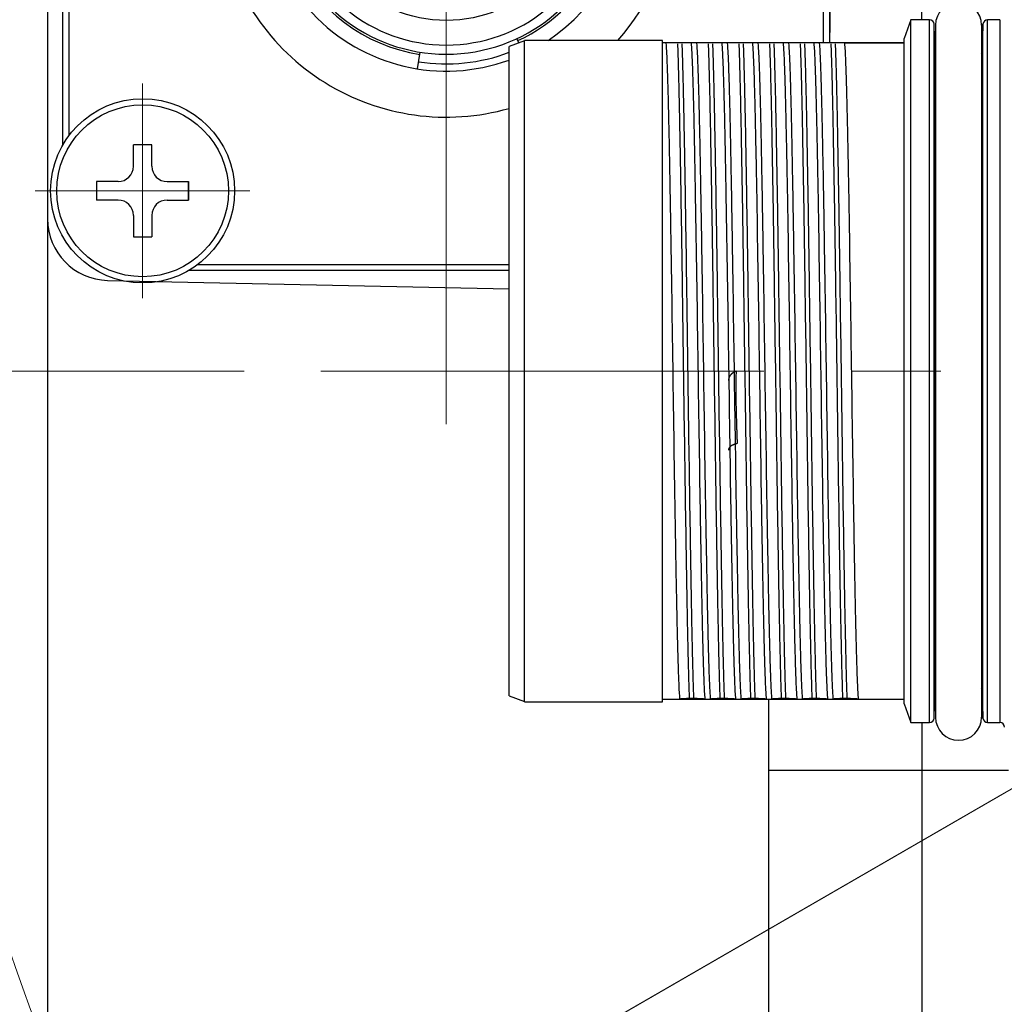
# Model space of a CAD drawing. Header units: millimetres. Extents: x 0 to 1071, y 0 to 742.
# Tile 15 of 126: x 438 to 470, y 204 to 237. Entities that reach past the tile are written whole.
import ezdxf

# ---------------------------------------------------------------- set-up
doc = ezdxf.new("R2010")
doc.units = ezdxf.units.MM
doc.header["$LTSCALE"] = 0.454724
doc.linetypes.add('CENTER', pattern=[50.8, 31.75, -6.35, 6.35, -6.35])
for name, color, linetype in [('NoLayerName_001', 7, 'Continuous'), ('NoLayerName_003', 7, 'Continuous'), ('NoLayerName_007', 7, 'Continuous')]:
    doc.layers.add(name, color=color, linetype=linetype)
doc.styles.get("Standard").update_dxf_attribs({"font": 'txt', "bigfont": 'extfont2'})
doc.dimstyles.get("Standard").update_dxf_attribs({"dimtxt": 2.5, "dimasz": 2.5, "dimexe": 1, "dimexo": 1, "dimtad": 1, "dimdec": 3, "dimzin": 0, "dimdsep": 46, "dimtxsty": 'Standard', "dimcen": 2.5, "dimadec": 3, "dimazin": 0, "dimtfac": 0.75, "dimtdec": 3, "dimtmove": 0, "dimatfit": 3, "dimfxl": 1, "dimarcsym": 0})

# ---------------------------------------------------------------- blocks, each defined once
blk = doc.blocks.new('DIM_0003')
at = {"color": 3, "linetype": 'Continuous', "lineweight": 13}
blk.add_lwpolyline([(35.49, 37.611), (7.945, 21.708), (5.78, 20.458)], dxfattribs=at)
blk.add_arc((59.306, 51.361), 59.306, 300, 210, dxfattribs=at)
blk = doc.blocks.new('_OPEN30')
at = {"color": 0, "linetype": 'ByBlock', "lineweight": -2}
for p, q in [((-1, 0.267949), (0, 0)), ((0, 0), (-1, -0.267949)), ((0, 0), (-1, 0))]:
    blk.add_line(p, q, dxfattribs=at)
blk = doc.blocks.new('*D124')
at = {"layer": 'Defpoints', "color": 0}
for p in [(448.016, 225.099), (448.116, 225.099), (476.781, 215.099), (476.868, 215.149), (423.22, 212.6)]:
    blk.add_point(p, dxfattribs=at)
at = {"layer": 'NoLayerName_001', "color": 0, "linetype": 'Continuous', "lineweight": 13}
for p, q in [((445.516, 225.099), (419.627, 225.099)), ((474.616, 213.849), (429.605, 187.861))]:
    blk.add_line(p, q, dxfattribs=at)
blk.add_arc((494.102, 225.099), 71.975, 182.98553, 207.01447, dxfattribs=at)
at = {"layer": 'NoLayerName_001', "color": 0, "lineweight": 13, "xscale": 3.75, "yscale": 3.75, "zscale": 3.75}
for p, rotation in [((422.127, 225.099), 91.49276286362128), ((431.77, 189.111), 298.5072371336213)]:
    blk.add_blockref('_OPEN30', p, dxfattribs=dict(at, rotation=rotation))
at = {"layer": 'NoLayerName_001', "color": 0, "lineweight": 13, "insert": (431.326, 208.278), "char_height": 8.75, "attachment_point": 5, "rotation": 285}
blk.add_mtext('\\W0.8000;30%%d', dxfattribs=at)

msp = doc.modelspace()

# ---------------------------------------------------------------- linework, layer by layer
at = {"layer": 'NoLayerName_001', "color": 7, "linetype": 'Continuous', "lineweight": 25}
for p, q in [((467.602, 236.5488), (467.602, 269.5988)), ((439.102, 261.6374), (439.102, 188.5575)), ((464.602, 249.2773), (464.602, 236.1367)), ((441.0603, 228.058), (454.152, 227.7852)), ((462.602, 214.3988), (462.602, 181.0988)), ((467.602, 213.6488), (467.602, 180.5988)), ((462.602, 212.0988), (470.4346, 212.0988))]:
    msp.add_line(p, q, dxfattribs=at)
at = {"layer": 'NoLayerName_001', "color": 60, "linetype": 'Continuous', "lineweight": 25}
for p, q in [((439.602, 232.4706), (439.602, 249.2773)), ((464.602, 235.7988), (464.602, 249.2773)), ((439.802, 248.974), (439.802, 232.774)), ((464.402, 235.7988), (464.402, 248.974)), ((467.252, 236.5488), (467.0308, 235.9413)), ((467.8558, 236.5488), (467.252, 236.5488)), ((467.8558, 213.6488), (467.8558, 236.5488)), ((468.0058, 213.7948), (468.0058, 236.4027)), ((468.029, 235.5163), (468.0058, 236.4027)), ((468.052, 236.3738), (468.052, 213.8238)), ((469.552, 236.3738), (469.552, 213.8238)), ((469.5981, 236.4027), (469.5749, 235.5163)), ((469.5981, 213.7948), (469.5981, 236.4027)), ((470.152, 236.5488), (469.7481, 236.5488)), ((469.7481, 213.6488), (469.7481, 236.5488)), ((470.152, 236.5488), (470.152, 213.6488)), ((454.4713, 235.793), (454.4052, 235.9346)), ((467.0308, 214.2564), (467.0308, 235.9412)), ((454.652, 235.8588), (454.152, 235.6768)), ((459.152, 235.8738), (454.652, 235.8738)), ((459.152, 214.3238), (459.152, 235.8738)), ((467.0308, 235.7988), (459.152, 235.7988)), ((467.0308, 235.7826), (465.0958, 235.7826)), ((451.1634, 234.9478), (451.2494, 235.4911)), ((468.0224, 235.3738), (468.0224, 214.8237)), ((468.0273, 235.4949), (468.0246, 235.4949)), ((468.0296, 235.4948), (468.0273, 235.4949)), ((469.5794, 235.4949), (469.5744, 235.4948)), ((469.5816, 214.8237), (469.5816, 235.3738)), ((444.002, 228.574), (454.152, 228.574)), ((454.152, 228.374), (443.6986, 228.374)), ((460.1634, 214.435), (460.0225, 214.435)), ((461.1634, 214.435), (461.0225, 214.435)), ((462.1634, 214.435), (462.0225, 214.435)), ((463.1634, 214.435), (463.0225, 214.435)), ((464.1634, 214.435), (464.0225, 214.435)), ((465.1634, 214.435), (465.0225, 214.435)), ((468.0246, 214.7026), (468.0296, 214.7027)), ((469.5744, 214.7027), (469.5766, 214.7027)), ((469.5766, 214.7027), (469.5794, 214.7026)), ((459.152, 214.4149), (459.7081, 214.4149)), ((467.0308, 214.3988), (459.152, 214.3988)), ((460.5413, 214.4149), (460.7081, 214.4149)), ((461.5413, 214.4149), (461.7081, 214.4149)), ((462.5413, 214.4149), (462.7081, 214.4149)), ((463.5413, 214.4149), (463.7081, 214.4149)), ((464.5413, 214.4149), (464.7081, 214.4149)), ((465.5413, 214.4149), (467.0308, 214.4149))]:
    msp.add_line(p, q, dxfattribs=at)
at = {"layer": 'NoLayerName_001', "color": 4, "linetype": 'CENTER', "lineweight": 13}
for p, q in [((442.202, 234.474), (442.202, 227.474)), ((438.702, 230.974), (445.702, 230.974)), ((444.6182, 225.0988), (421.102, 225.0988)), ((448.016, 225.0988), (528.9717, 225.0988))]:
    msp.add_line(p, q, dxfattribs=at)
at = {"layer": 'NoLayerName_001', "color": 140, "linetype": 'Continuous', "lineweight": 25}
for p, q in [((441.902, 231.774), (441.902, 232.474)), ((442.502, 232.474), (441.902, 232.474)), ((442.502, 231.774), (442.502, 232.474)), ((441.402, 231.274), (440.702, 231.274)), ((440.702, 231.274), (440.702, 230.674)), ((443.002, 231.274), (443.702, 231.274)), ((443.702, 230.674), (443.702, 231.274)), ((443.702, 231.274), (443.702, 230.674)), ((441.402, 230.674), (440.702, 230.674)), ((443.002, 230.674), (443.702, 230.674)), ((441.902, 230.174), (441.902, 229.474)), ((442.502, 230.174), (442.502, 229.474)), ((441.902, 229.474), (442.502, 229.474))]:
    msp.add_line(p, q, dxfattribs=at)
at = {"layer": 'NoLayerName_001', "color": 60, "linetype": 'Continuous', "lineweight": 25}
msp.add_circle((452.102, 240.874), 4.35, dxfattribs=at)
at = {"layer": 'NoLayerName_001', "color": 7, "linetype": 'Continuous', "lineweight": 25}
msp.add_circle((442.202, 230.974), 3, dxfattribs=at)
at = {"layer": 'NoLayerName_001', "color": 140, "linetype": 'Continuous', "lineweight": 25}
msp.add_circle((442.202, 230.974), 2.8, dxfattribs=at)
at = {"layer": 'NoLayerName_001', "color": 60, "linetype": 'Continuous', "lineweight": 25}
for centre, radius, start, end in [((452.102, 240.874), 7.5, 318.1877, 169.44174), ((452.102, 240.874), 6, 90, 289.97845), ((452.102, 240.874), 6, 303.55396, 54.31458), ((452.102, 240.874), 5.15, 192.16954, 347.83046), ((452.102, 240.874), 7.5, 190.55826, 285.86271), ((452.102, 240.874), 5.45, 192.16954, 347.83046), ((452.102, 240.874), 5.5251, 205.18023, 260.99975), ((452.1018, 240.8741), 5.5252, 295.00064, 334.81915), ((468.802, 236.3738), 0.75, 0, 180), ((467.8558, 236.3988), 0.15, 1.49998, 90), ((469.7481, 236.3988), 0.15, 90, 178.5), ((452.102, 240.874), 5.7643, 260.99952, 290.83256), ((468.1795, 235.4988), 0.15, 181.5, 211.30226), ((469.4244, 235.4988), 0.15, 328.69774, 358.5), ((468.1795, 214.6988), 0.15, 148.69774, 178.5), ((469.4244, 214.6988), 0.15, 1.5, 31.30226), ((467.8558, 213.7988), 0.15, 270, 358.50002), ((468.802, 213.8238), 0.75, 180, 0), ((469.7481, 213.7988), 0.15, 181.5, 270), ((470.152, 213.4988), 0.15, 0, 90)]:
    msp.add_arc(centre, radius, start, end, dxfattribs=at)
at = {"layer": 'NoLayerName_001', "color": 140, "linetype": 'Continuous', "lineweight": 25}
for centre, start, end in [((441.402, 231.774), 270, 0), ((443.002, 231.774), 180, 270), ((441.402, 230.174), 0, 90), ((443.002, 230.174), 90, 180)]:
    msp.add_arc(centre, 0.5, start, end, dxfattribs=at)
at = {"layer": 'NoLayerName_001', "color": 7, "linetype": 'Continuous', "lineweight": 25}
msp.add_arc((441.102, 230.0575), 2, 180, 268.80651, dxfattribs=at)
at = {"layer": 'NoLayerName_001', "color": 60, "linetype": 'Continuous', "lineweight": 25}
for points, knots in [([(459.2627, 235.7826), (459.2679, 235.7037), (459.2797, 235.5458), (459.2901, 235.3085), (459.2999, 235.0712), (459.3082, 234.8339), (459.3181, 234.5174), (459.3291, 234.1217), (459.341, 233.6469), (459.3537, 233.0929), (459.3701, 232.3015), (459.3937, 231.0351), (459.4673, 226.6027), (459.5226, 222.17), (459.5961, 218.1335), (459.6137, 217.2629), (459.6278, 216.6298), (459.6397, 216.155), (459.6482, 215.8384), (459.6551, 215.601), (459.6627, 215.3637), (459.671, 215.1263), (459.6808, 214.8891), (459.6908, 214.6518), (459.7028, 214.4939), (459.7081, 214.4149)], [0, 0, 0, 0, 0.2374819, 0.4749639, 0.7124439, 0.9499281, 1.1874158, 1.6623869, 2.137351, 2.6123145, 3.3247629, 4.5121777, 6.4120386, 16.6237909, 17.8112039, 18.5236526, 19.2360993, 19.7110646, 19.94855, 20.1860359, 20.4235178, 20.6609933, 20.8984731, 21.1359794, 21.3734584, 21.3734584, 21.3734584, 21.3734584]), ([(459.6406, 235.7626), (459.6444, 235.6533), (459.6525, 235.4346), (459.6622, 235.1066), (459.6741, 234.6692), (459.6872, 234.1224), (459.7035, 233.3568), (459.7243, 232.2631), (459.7557, 230.4037), (459.8204, 226.0285), (459.875, 221.7626), (459.9349, 218.1532), (459.9531, 217.1689), (459.9687, 216.4033), (459.9811, 215.8565), (459.9918, 215.419), (460.0006, 215.091), (460.0104, 214.7629), (460.0186, 214.5443), (460.0225, 214.435)], [0, 0, 0, 0, 0.3281735, 0.6563496, 0.9845251, 1.6408724, 2.2972198, 3.2817416, 4.92261, 7.8761744, 16.4086917, 17.7213884, 18.7059077, 19.3622533, 20.0186037, 20.3467828, 20.6749616, 21.0031368, 21.3313094, 21.3313094, 21.3313094, 21.3313094]), ([(459.7814, 235.7626), (459.7853, 235.6533), (459.7934, 235.4346), (459.8031, 235.1066), (459.815, 234.6692), (459.8281, 234.1224), (459.8444, 233.3568), (459.8652, 232.2631), (459.8966, 230.4037), (459.9613, 226.0285), (460.0159, 221.7626), (460.0758, 218.1532), (460.094, 217.1689), (460.1096, 216.4033), (460.1219, 215.8565), (460.1327, 215.419), (460.1415, 215.091), (460.1513, 214.7629), (460.1595, 214.5443), (460.1634, 214.435)], [0, 0, 0, 0, 0.3281735, 0.6563496, 0.9845251, 1.6408724, 2.2972198, 3.2817416, 4.92261, 7.8761744, 16.4086917, 17.7213884, 18.7059077, 19.3622533, 20.0186037, 20.3467828, 20.6749616, 21.0031368, 21.3313094, 21.3313094, 21.3313094, 21.3313094]), ([(460.5413, 214.4149), (460.536, 214.4939), (460.5242, 214.6518), (460.5138, 214.8891), (460.504, 215.1263), (460.4957, 215.3637), (460.4858, 215.6802), (460.4748, 216.0758), (460.4629, 216.5506), (460.4503, 217.1046), (460.4338, 217.8961), (460.4102, 219.1624), (460.3367, 223.5948), (460.2814, 228.0275), (460.2078, 232.064), (460.1902, 232.9346), (460.1761, 233.5678), (460.1643, 234.0426), (460.1557, 234.3591), (460.1488, 234.5965), (460.1412, 234.8339), (460.133, 235.0712), (460.1231, 235.3085), (460.1131, 235.5458), (460.1011, 235.7037), (460.0958, 235.7826)], [0, 0, 0, 0, 0.2374819, 0.4749639, 0.7124439, 0.9499281, 1.1874158, 1.6623869, 2.137351, 2.6123145, 3.3247629, 4.5121777, 6.4120386, 16.6237909, 17.8112039, 18.5236526, 19.2360993, 19.7110646, 19.94855, 20.1860359, 20.4235178, 20.6609933, 20.8984731, 21.1359794, 21.3734584, 21.3734584, 21.3734584, 21.3734584]), ([(460.2627, 235.7826), (460.2679, 235.7037), (460.2797, 235.5458), (460.2901, 235.3085), (460.2999, 235.0712), (460.3082, 234.8339), (460.3181, 234.5174), (460.3291, 234.1217), (460.341, 233.6469), (460.3537, 233.0929), (460.3701, 232.3015), (460.3937, 231.0351), (460.4673, 226.6027), (460.5226, 222.17), (460.5961, 218.1335), (460.6137, 217.2629), (460.6278, 216.6298), (460.6397, 216.155), (460.6482, 215.8384), (460.6551, 215.601), (460.6627, 215.3637), (460.671, 215.1263), (460.6808, 214.8891), (460.6908, 214.6518), (460.7028, 214.4939), (460.7081, 214.4149)], [0, 0, 0, 0, 0.2374819, 0.4749639, 0.7124439, 0.9499281, 1.1874158, 1.6623869, 2.137351, 2.6123145, 3.3247629, 4.5121777, 6.4120386, 16.6237909, 17.8112039, 18.5236526, 19.2360993, 19.7110646, 19.94855, 20.1860359, 20.4235178, 20.6609933, 20.8984731, 21.1359794, 21.3734584, 21.3734584, 21.3734584, 21.3734584]), ([(460.6406, 235.7626), (460.6444, 235.6533), (460.6525, 235.4346), (460.6622, 235.1066), (460.6741, 234.6692), (460.6872, 234.1224), (460.7035, 233.3568), (460.7243, 232.2631), (460.7557, 230.4037), (460.8204, 226.0285), (460.875, 221.7626), (460.9349, 218.1532), (460.9531, 217.1689), (460.9687, 216.4033), (460.9811, 215.8565), (460.9918, 215.419), (461.0006, 215.091), (461.0104, 214.7629), (461.0186, 214.5443), (461.0225, 214.435)], [0, 0, 0, 0, 0.3281735, 0.6563496, 0.9845251, 1.6408724, 2.2972198, 3.2817416, 4.92261, 7.8761744, 16.4086917, 17.7213884, 18.7059077, 19.3622533, 20.0186037, 20.3467828, 20.6749616, 21.0031368, 21.3313094, 21.3313094, 21.3313094, 21.3313094]), ([(460.7814, 235.7626), (460.7853, 235.6533), (460.7934, 235.4346), (460.8031, 235.1066), (460.815, 234.6692), (460.8281, 234.1224), (460.8444, 233.3568), (460.8652, 232.2631), (460.8966, 230.4037), (460.9613, 226.0285), (461.0159, 221.7626), (461.0758, 218.1532), (461.094, 217.1689), (461.1096, 216.4033), (461.1219, 215.8565), (461.1327, 215.419), (461.1415, 215.091), (461.1513, 214.7629), (461.1595, 214.5443), (461.1634, 214.435)], [0, 0, 0, 0, 0.3281735, 0.6563496, 0.9845251, 1.6408724, 2.2972198, 3.2817416, 4.92261, 7.8761744, 16.4086917, 17.7213884, 18.7059077, 19.3622533, 20.0186037, 20.3467828, 20.6749616, 21.0031368, 21.3313094, 21.3313094, 21.3313094, 21.3313094]), ([(461.5413, 214.4149), (461.536, 214.4939), (461.5242, 214.6518), (461.5138, 214.8891), (461.504, 215.1263), (461.4957, 215.3637), (461.4858, 215.6802), (461.4748, 216.0758), (461.4629, 216.5506), (461.4503, 217.1046), (461.4338, 217.8961), (461.4102, 219.1624), (461.3367, 223.5948), (461.2814, 228.0275), (461.2078, 232.064), (461.1902, 232.9346), (461.1761, 233.5678), (461.1643, 234.0426), (461.1557, 234.3591), (461.1488, 234.5965), (461.1412, 234.8339), (461.133, 235.0712), (461.1231, 235.3085), (461.1131, 235.5458), (461.1011, 235.7037), (461.0958, 235.7826)], [0, 0, 0, 0, 0.2374819, 0.4749639, 0.7124439, 0.9499281, 1.1874158, 1.6623869, 2.137351, 2.6123145, 3.3247629, 4.5121777, 6.4120386, 16.6237909, 17.8112039, 18.5236526, 19.2360993, 19.7110646, 19.94855, 20.1860359, 20.4235178, 20.6609933, 20.8984731, 21.1359794, 21.3734584, 21.3734584, 21.3734584, 21.3734584]), ([(461.2627, 235.7826), (461.2679, 235.7037), (461.2797, 235.5458), (461.2901, 235.3085), (461.2999, 235.0712), (461.3082, 234.8339), (461.3181, 234.5174), (461.3291, 234.1217), (461.341, 233.6469), (461.3537, 233.0929), (461.3701, 232.3015), (461.3937, 231.0351), (461.4673, 226.6027), (461.5226, 222.17), (461.5961, 218.1335), (461.6137, 217.2629), (461.6278, 216.6298), (461.6397, 216.155), (461.6482, 215.8384), (461.6551, 215.601), (461.6627, 215.3637), (461.671, 215.1263), (461.6808, 214.8891), (461.6908, 214.6518), (461.7028, 214.4939), (461.7081, 214.4149)], [0, 0, 0, 0, 0.2374819, 0.4749638, 0.7124439, 0.9499281, 1.1874158, 1.6623869, 2.137351, 2.6123145, 3.3247629, 4.5121777, 6.4120386, 16.6237909, 17.8112039, 18.5236526, 19.2360993, 19.7110646, 19.94855, 20.1860359, 20.4235178, 20.6609933, 20.8984731, 21.1359794, 21.3734584, 21.3734584, 21.3734584, 21.3734584]), ([(461.6406, 235.7626), (461.6444, 235.6533), (461.6525, 235.4346), (461.6622, 235.1066), (461.6741, 234.6692), (461.6872, 234.1224), (461.7035, 233.3568), (461.7243, 232.2631), (461.7557, 230.4037), (461.8204, 226.0285), (461.875, 221.7626), (461.9349, 218.1532), (461.9531, 217.1689), (461.9687, 216.4033), (461.9811, 215.8565), (461.9918, 215.419), (462.0006, 215.091), (462.0104, 214.7629), (462.0186, 214.5443), (462.0225, 214.435)], [0, 0, 0, 0, 0.3281735, 0.6563496, 0.9845251, 1.6408724, 2.2972198, 3.2817416, 4.92261, 7.8761744, 16.4086917, 17.7213884, 18.7059077, 19.3622533, 20.0186037, 20.3467828, 20.6749616, 21.0031368, 21.3313094, 21.3313094, 21.3313094, 21.3313094]), ([(461.7814, 235.7626), (461.7853, 235.6533), (461.7934, 235.4346), (461.8031, 235.1066), (461.815, 234.6692), (461.8281, 234.1224), (461.8444, 233.3568), (461.8652, 232.2631), (461.8966, 230.4037), (461.9613, 226.0285), (462.0159, 221.7626), (462.0758, 218.1532), (462.094, 217.1689), (462.1096, 216.4033), (462.1219, 215.8565), (462.1327, 215.419), (462.1415, 215.091), (462.1513, 214.7629), (462.1595, 214.5443), (462.1634, 214.435)], [0, 0, 0, 0, 0.3281735, 0.6563496, 0.9845251, 1.6408724, 2.2972198, 3.2817416, 4.92261, 7.8761744, 16.4086917, 17.7213884, 18.7059077, 19.3622533, 20.0186037, 20.3467828, 20.6749616, 21.0031368, 21.3313094, 21.3313094, 21.3313094, 21.3313094]), ([(462.5413, 214.4149), (462.536, 214.4939), (462.5242, 214.6518), (462.5138, 214.8891), (462.504, 215.1263), (462.4957, 215.3637), (462.4858, 215.6802), (462.4748, 216.0758), (462.4629, 216.5506), (462.4503, 217.1046), (462.4338, 217.8961), (462.4102, 219.1624), (462.3367, 223.5948), (462.2814, 228.0275), (462.2078, 232.064), (462.1902, 232.9346), (462.1761, 233.5678), (462.1643, 234.0426), (462.1557, 234.3591), (462.1488, 234.5965), (462.1412, 234.8339), (462.133, 235.0712), (462.1231, 235.3085), (462.1131, 235.5458), (462.1011, 235.7037), (462.0958, 235.7826)], [0, 0, 0, 0, 0.2374819, 0.4749639, 0.7124439, 0.9499281, 1.1874158, 1.6623869, 2.137351, 2.6123145, 3.3247629, 4.5121777, 6.4120386, 16.6237909, 17.8112039, 18.5236526, 19.2360993, 19.7110646, 19.94855, 20.1860359, 20.4235178, 20.6609933, 20.8984731, 21.1359794, 21.3734584, 21.3734584, 21.3734584, 21.3734584]), ([(462.2627, 235.7826), (462.2679, 235.7037), (462.2797, 235.5458), (462.2901, 235.3085), (462.2999, 235.0712), (462.3082, 234.8339), (462.3181, 234.5174), (462.3291, 234.1217), (462.341, 233.6469), (462.3537, 233.0929), (462.3701, 232.3015), (462.3937, 231.0351), (462.4673, 226.6027), (462.5226, 222.17), (462.5961, 218.1335), (462.6137, 217.2629), (462.6278, 216.6298), (462.6397, 216.155), (462.6482, 215.8384), (462.6551, 215.601), (462.6627, 215.3637), (462.671, 215.1263), (462.6808, 214.8891), (462.6908, 214.6518), (462.7028, 214.4939), (462.7081, 214.4149)], [0, 0, 0, 0, 0.2374819, 0.4749639, 0.7124439, 0.9499281, 1.1874158, 1.6623869, 2.137351, 2.6123145, 3.3247629, 4.5121777, 6.4120386, 16.6237909, 17.8112039, 18.5236526, 19.2360993, 19.7110646, 19.94855, 20.1860359, 20.4235178, 20.6609933, 20.8984731, 21.1359794, 21.3734584, 21.3734584, 21.3734584, 21.3734584]), ([(462.6406, 235.7626), (462.6444, 235.6533), (462.6525, 235.4346), (462.6622, 235.1066), (462.6741, 234.6692), (462.6872, 234.1224), (462.7035, 233.3568), (462.7243, 232.2631), (462.7557, 230.4037), (462.8204, 226.0285), (462.875, 221.7626), (462.9349, 218.1532), (462.9531, 217.1689), (462.9687, 216.4033), (462.9811, 215.8565), (462.9918, 215.419), (463.0006, 215.091), (463.0104, 214.7629), (463.0186, 214.5443), (463.0225, 214.435)], [0, 0, 0, 0, 0.3281735, 0.6563496, 0.9845251, 1.6408724, 2.2972198, 3.2817416, 4.92261, 7.8761744, 16.4086917, 17.7213884, 18.7059077, 19.3622533, 20.0186037, 20.3467828, 20.6749616, 21.0031368, 21.3313094, 21.3313094, 21.3313094, 21.3313094]), ([(462.7814, 235.7626), (462.7853, 235.6533), (462.7934, 235.4346), (462.8031, 235.1066), (462.815, 234.6692), (462.8281, 234.1224), (462.8444, 233.3568), (462.8652, 232.2631), (462.8966, 230.4037), (462.9613, 226.0285), (463.0159, 221.7626), (463.0758, 218.1532), (463.094, 217.1689), (463.1096, 216.4033), (463.1219, 215.8565), (463.1327, 215.419), (463.1415, 215.091), (463.1513, 214.7629), (463.1595, 214.5443), (463.1634, 214.435)], [0, 0, 0, 0, 0.3281735, 0.6563496, 0.9845251, 1.6408724, 2.2972198, 3.2817416, 4.92261, 7.8761744, 16.4086917, 17.7213884, 18.7059077, 19.3622533, 20.0186037, 20.3467828, 20.6749616, 21.0031368, 21.3313094, 21.3313094, 21.3313094, 21.3313094]), ([(463.5413, 214.4149), (463.536, 214.4939), (463.5242, 214.6518), (463.5138, 214.8891), (463.504, 215.1263), (463.4957, 215.3637), (463.4858, 215.6802), (463.4748, 216.0758), (463.4629, 216.5506), (463.4503, 217.1046), (463.4338, 217.8961), (463.4102, 219.1624), (463.3367, 223.5948), (463.2814, 228.0275), (463.2078, 232.064), (463.1902, 232.9346), (463.1761, 233.5678), (463.1643, 234.0426), (463.1557, 234.3591), (463.1488, 234.5965), (463.1412, 234.8339), (463.133, 235.0712), (463.1231, 235.3085), (463.1131, 235.5458), (463.1011, 235.7037), (463.0958, 235.7826)], [0, 0, 0, 0, 0.2374819, 0.4749639, 0.7124439, 0.9499281, 1.1874158, 1.6623869, 2.137351, 2.6123145, 3.3247629, 4.5121777, 6.4120386, 16.6237909, 17.8112039, 18.5236526, 19.2360993, 19.7110646, 19.94855, 20.1860359, 20.4235178, 20.6609933, 20.8984731, 21.1359794, 21.3734584, 21.3734584, 21.3734584, 21.3734584]), ([(463.2627, 235.7826), (463.2679, 235.7037), (463.2797, 235.5458), (463.2901, 235.3085), (463.2999, 235.0712), (463.3082, 234.8339), (463.3181, 234.5174), (463.3291, 234.1217), (463.341, 233.6469), (463.3537, 233.0929), (463.3701, 232.3015), (463.3937, 231.0351), (463.4673, 226.6027), (463.5226, 222.17), (463.5961, 218.1335), (463.6137, 217.2629), (463.6278, 216.6298), (463.6397, 216.155), (463.6482, 215.8384), (463.6551, 215.601), (463.6627, 215.3637), (463.671, 215.1263), (463.6808, 214.8891), (463.6908, 214.6518), (463.7028, 214.4939), (463.7081, 214.4149)], [0, 0, 0, 0, 0.2374819, 0.4749639, 0.7124439, 0.9499281, 1.1874158, 1.6623869, 2.137351, 2.6123145, 3.3247629, 4.5121777, 6.4120386, 16.6237909, 17.8112039, 18.5236526, 19.2360993, 19.7110646, 19.94855, 20.1860359, 20.4235178, 20.6609933, 20.8984731, 21.1359794, 21.3734584, 21.3734584, 21.3734584, 21.3734584]), ([(463.6406, 235.7626), (463.6444, 235.6533), (463.6525, 235.4346), (463.6622, 235.1066), (463.6741, 234.6692), (463.6872, 234.1224), (463.7035, 233.3568), (463.7243, 232.2631), (463.7557, 230.4037), (463.8204, 226.0285), (463.875, 221.7626), (463.9349, 218.1532), (463.9531, 217.1689), (463.9687, 216.4033), (463.9811, 215.8565), (463.9918, 215.419), (464.0006, 215.091), (464.0104, 214.7629), (464.0186, 214.5443), (464.0225, 214.435)], [0, 0, 0, 0, 0.3281735, 0.6563496, 0.9845251, 1.6408724, 2.2972198, 3.2817416, 4.92261, 7.8761744, 16.4086917, 17.7213884, 18.7059077, 19.3622533, 20.0186037, 20.3467828, 20.6749616, 21.0031368, 21.3313094, 21.3313094, 21.3313094, 21.3313094]), ([(463.7814, 235.7626), (463.7853, 235.6533), (463.7934, 235.4346), (463.8031, 235.1066), (463.815, 234.6692), (463.8281, 234.1224), (463.8444, 233.3568), (463.8652, 232.2631), (463.8966, 230.4037), (463.9613, 226.0285), (464.0159, 221.7626), (464.0758, 218.1532), (464.094, 217.1689), (464.1096, 216.4033), (464.1219, 215.8565), (464.1327, 215.419), (464.1415, 215.091), (464.1513, 214.7629), (464.1595, 214.5443), (464.1634, 214.435)], [0, 0, 0, 0, 0.3281735, 0.6563496, 0.9845251, 1.6408724, 2.2972198, 3.2817416, 4.92261, 7.8761744, 16.4086917, 17.7213884, 18.7059077, 19.3622533, 20.0186037, 20.3467828, 20.6749616, 21.0031368, 21.3313094, 21.3313094, 21.3313094, 21.3313094]), ([(464.5413, 214.4149), (464.536, 214.4939), (464.5242, 214.6518), (464.5138, 214.8891), (464.504, 215.1263), (464.4957, 215.3637), (464.4858, 215.6802), (464.4748, 216.0758), (464.4629, 216.5506), (464.4503, 217.1046), (464.4338, 217.8961), (464.4102, 219.1624), (464.3367, 223.5948), (464.2814, 228.0275), (464.2078, 232.064), (464.1902, 232.9346), (464.1761, 233.5678), (464.1643, 234.0426), (464.1557, 234.3591), (464.1488, 234.5965), (464.1412, 234.8339), (464.133, 235.0712), (464.1231, 235.3085), (464.1131, 235.5458), (464.1011, 235.7037), (464.0958, 235.7826)], [0, 0, 0, 0, 0.2374819, 0.4749639, 0.7124439, 0.9499281, 1.1874158, 1.6623869, 2.137351, 2.6123145, 3.3247629, 4.5121777, 6.4120386, 16.6237909, 17.8112039, 18.5236526, 19.2360993, 19.7110646, 19.94855, 20.1860359, 20.4235178, 20.6609933, 20.8984731, 21.1359794, 21.3734584, 21.3734584, 21.3734584, 21.3734584]), ([(464.2627, 235.7826), (464.2679, 235.7037), (464.2797, 235.5458), (464.2901, 235.3085), (464.2999, 235.0712), (464.3082, 234.8339), (464.3181, 234.5174), (464.3291, 234.1217), (464.341, 233.6469), (464.3537, 233.0929), (464.3701, 232.3015), (464.3937, 231.0351), (464.4673, 226.6027), (464.5226, 222.17), (464.5961, 218.1335), (464.6137, 217.2629), (464.6278, 216.6298), (464.6397, 216.155), (464.6482, 215.8384), (464.6551, 215.601), (464.6627, 215.3637), (464.671, 215.1263), (464.6808, 214.8891), (464.6908, 214.6518), (464.7028, 214.4939), (464.7081, 214.4149)], [0, 0, 0, 0, 0.2374819, 0.4749638, 0.7124439, 0.9499281, 1.1874158, 1.6623869, 2.137351, 2.6123145, 3.3247629, 4.5121777, 6.4120386, 16.6237909, 17.8112039, 18.5236526, 19.2360993, 19.7110646, 19.94855, 20.1860359, 20.4235178, 20.6609933, 20.8984731, 21.1359794, 21.3734584, 21.3734584, 21.3734584, 21.3734584]), ([(464.6406, 235.7626), (464.6444, 235.6533), (464.6525, 235.4346), (464.6622, 235.1066), (464.6741, 234.6692), (464.6872, 234.1224), (464.7035, 233.3568), (464.7243, 232.2631), (464.7557, 230.4037), (464.8204, 226.0285), (464.875, 221.7626), (464.9349, 218.1532), (464.9531, 217.1689), (464.9687, 216.4033), (464.9811, 215.8565), (464.9918, 215.419), (465.0006, 215.091), (465.0104, 214.7629), (465.0186, 214.5443), (465.0225, 214.435)], [0, 0, 0, 0, 0.3281735, 0.6563496, 0.9845251, 1.6408724, 2.2972198, 3.2817416, 4.92261, 7.8761744, 16.4086917, 17.7213884, 18.7059077, 19.3622533, 20.0186037, 20.3467828, 20.6749616, 21.0031368, 21.3313094, 21.3313094, 21.3313094, 21.3313094]), ([(464.7814, 235.7626), (464.7853, 235.6533), (464.7934, 235.4346), (464.8031, 235.1066), (464.815, 234.6692), (464.8281, 234.1224), (464.8444, 233.3568), (464.8652, 232.2631), (464.8966, 230.4037), (464.9613, 226.0285), (465.0159, 221.7626), (465.0758, 218.1532), (465.094, 217.1689), (465.1096, 216.4033), (465.1219, 215.8565), (465.1327, 215.419), (465.1415, 215.091), (465.1513, 214.7629), (465.1595, 214.5443), (465.1634, 214.435)], [0, 0, 0, 0, 0.3281735, 0.6563496, 0.9845251, 1.6408724, 2.2972198, 3.2817416, 4.92261, 7.8761744, 16.4086917, 17.7213884, 18.7059077, 19.3622533, 20.0186037, 20.3467828, 20.6749616, 21.0031368, 21.3313094, 21.3313094, 21.3313094, 21.3313094]), ([(465.5413, 214.4149), (465.536, 214.4939), (465.5242, 214.6518), (465.5138, 214.8891), (465.504, 215.1263), (465.4957, 215.3637), (465.4858, 215.6802), (465.4748, 216.0758), (465.4629, 216.5506), (465.4503, 217.1046), (465.4338, 217.8961), (465.4102, 219.1624), (465.3367, 223.5948), (465.2814, 228.0275), (465.2078, 232.064), (465.1902, 232.9346), (465.1761, 233.5678), (465.1643, 234.0426), (465.1557, 234.3591), (465.1488, 234.5965), (465.1412, 234.8339), (465.133, 235.0712), (465.1231, 235.3085), (465.1131, 235.5458), (465.1011, 235.7037), (465.0958, 235.7826)], [0, 0, 0, 0, 0.2374819, 0.4749639, 0.7124439, 0.9499281, 1.1874158, 1.6623869, 2.137351, 2.6123145, 3.3247629, 4.5121777, 6.4120386, 16.6237909, 17.8112039, 18.5236526, 19.2360993, 19.7110646, 19.94855, 20.1860359, 20.4235178, 20.6609933, 20.8984731, 21.1359794, 21.3734584, 21.3734584, 21.3734584, 21.3734584]), ([(468.0246, 235.4949), (468.0244, 235.494), (468.024, 235.4921), (468.024, 235.4894), (468.0235, 235.4869), (468.0233, 235.4844), (468.0232, 235.4807), (468.0232, 235.4771), (468.0231, 235.4734), (468.0231, 235.4698), (468.023, 235.4663), (468.0229, 235.4627), (468.0228, 235.46), (468.0228, 235.4573), (468.0227, 235.4537), (468.0226, 235.4448), (468.0225, 235.4331), (468.0225, 235.4196), (468.0224, 235.4071), (468.0224, 235.3918), (468.0224, 235.3801), (468.0224, 235.3738)], [0, 0, 0, 0, 0.00286951, 0.00564697, 0.00802037, 0.01057008, 0.01329793, 0.0188864, 0.02161341, 0.02430019, 0.02962057, 0.03228679, 0.03496662, 0.03765713, 0.04035522, 0.04576182, 0.06462405, 0.07538493, 0.08615385, 0.10231592, 0.12117196, 0.12117196, 0.12117196, 0.12117196]), ([(468.0224, 235.3738), (468.0224, 235.3724), (468.0225, 235.3695), (468.0229, 235.3651), (468.0233, 235.3608), (468.0239, 235.3564), (468.0247, 235.3521), (468.0256, 235.3478), (468.0266, 235.3435), (468.0277, 235.3393), (468.029, 235.3351), (468.0304, 235.3309), (468.032, 235.3268), (468.0336, 235.3227), (468.0354, 235.3187), (468.0373, 235.3147), (468.0393, 235.3109), (468.0414, 235.3071), (468.0436, 235.3033), (468.046, 235.2997), (468.0484, 235.2961), (468.0502, 235.2937), (468.051, 235.2926)], [0, 0, 0, 0, 0.004352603, 0.00871565, 0.013088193, 0.017469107, 0.02185712, 0.026250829, 0.030648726, 0.035049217, 0.039450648, 0.043851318, 0.048249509, 0.052643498, 0.057031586, 0.061412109, 0.06578347, 0.070145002, 0.074498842, 0.078847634, 0.083193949, 0.087540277, 0.087540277, 0.087540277, 0.087540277]), ([(468.0246, 235.4949), (468.0247, 235.493), (468.0248, 235.4892), (468.0253, 235.4834), (468.026, 235.4777), (468.027, 235.472), (468.0281, 235.4663), (468.0295, 235.4606), (468.0311, 235.455), (468.033, 235.4495), (468.035, 235.444), (468.0372, 235.4386), (468.0396, 235.4333), (468.0422, 235.4281), (468.045, 235.4231), (468.048, 235.4181), (468.0501, 235.415), (468.0512, 235.4134)], [0, 0, 0, 0, 0.005731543, 0.011489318, 0.017270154, 0.023070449, 0.028886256, 0.034713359, 0.040547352, 0.046383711, 0.052217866, 0.058045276, 0.0638615, 0.069662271, 0.075443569, 0.081201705, 0.086933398, 0.086933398, 0.086933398, 0.086933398]), ([(469.5794, 235.4949), (469.5793, 235.493), (469.5791, 235.4892), (469.5786, 235.4834), (469.5779, 235.4777), (469.5769, 235.472), (469.5758, 235.4663), (469.5744, 235.4606), (469.5728, 235.455), (469.571, 235.4495), (469.569, 235.444), (469.5667, 235.4386), (469.5643, 235.4333), (469.5617, 235.4281), (469.5589, 235.4231), (469.556, 235.4181), (469.5538, 235.415), (469.5527, 235.4134)], [0, 0, 0, 0, 0.005731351, 0.011488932, 0.01726957, 0.023069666, 0.028885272, 0.034712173, 0.040545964, 0.046382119, 0.052216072, 0.05804328, 0.063859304, 0.069659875, 0.075440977, 0.081198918, 0.086930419, 0.086930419, 0.086930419, 0.086930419]), ([(469.5816, 235.3738), (469.5815, 235.3724), (469.5814, 235.3695), (469.5811, 235.3651), (469.5806, 235.3608), (469.58, 235.3564), (469.5792, 235.3521), (469.5783, 235.3478), (469.5773, 235.3435), (469.5762, 235.3393), (469.5749, 235.3351), (469.5735, 235.3309), (469.572, 235.3268), (469.5703, 235.3227), (469.5685, 235.3187), (469.5666, 235.3147), (469.5646, 235.3109), (469.5625, 235.3071), (469.5603, 235.3033), (469.5579, 235.2997), (469.5555, 235.2961), (469.5537, 235.2937), (469.5529, 235.2926)], [0, 0, 0, 0, 0.004352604, 0.008715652, 0.013088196, 0.017469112, 0.021857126, 0.026250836, 0.030648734, 0.035049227, 0.039450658, 0.04385133, 0.048249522, 0.052643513, 0.057031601, 0.061412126, 0.065783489, 0.070145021, 0.074498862, 0.078847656, 0.083193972, 0.087540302, 0.087540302, 0.087540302, 0.087540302]), ([(469.5816, 235.3738), (469.5816, 235.381), (469.5816, 235.3927), (469.5815, 235.408), (469.5815, 235.4196), (469.5814, 235.4331), (469.5813, 235.4448), (469.5812, 235.4537), (469.5811, 235.4573), (469.5811, 235.46), (469.5811, 235.4627), (469.5809, 235.4672), (469.5808, 235.4716), (469.5807, 235.4771), (469.5807, 235.4807), (469.5806, 235.4844), (469.5804, 235.4869), (469.5799, 235.4894), (469.58, 235.4921), (469.5795, 235.494), (469.5794, 235.4949)], [0, 0, 0, 0, 0.02155007, 0.03501811, 0.04578703, 0.05654791, 0.07541014, 0.08081674, 0.08351483, 0.08620534, 0.08888517, 0.09155139, 0.09955855, 0.10228555, 0.10787403, 0.11060188, 0.11315159, 0.11552498, 0.11830244, 0.12117196, 0.12117196, 0.12117196, 0.12117196]), ([(461.5529, 225.1011), (461.5486, 225.0993), (461.5401, 225.0958), (461.5274, 225.0902), (461.5148, 225.0842), (461.5024, 225.0779), (461.4902, 225.0713), (461.4782, 225.0644), (461.4663, 225.0571), (461.4547, 225.0495), (461.4433, 225.0416), (461.4321, 225.0333), (461.4212, 225.0247), (461.4106, 225.0157), (461.4003, 225.0063), (461.3903, 224.9966), (461.3807, 224.9866), (461.3715, 224.9761), (461.3628, 224.9653), (461.3544, 224.9542), (461.3466, 224.9427), (461.3393, 224.9308), (461.3325, 224.9187), (461.3263, 224.9062), (461.3208, 224.8934), (461.3159, 224.8803), (461.3117, 224.867), (461.3082, 224.8535), (461.3054, 224.8398), (461.3035, 224.826), (461.3022, 224.8121), (461.3021, 224.8029), (461.302, 224.7982)], [0, 0, 0, 0, 0.01386717, 0.02774503, 0.04163046, 0.05552105, 0.06941511, 0.08331172, 0.09721082, 0.11111319, 0.12502037, 0.13893073, 0.15283995, 0.16674521, 0.18064551, 0.19454178, 0.20843703, 0.2223365, 0.23624655, 0.25016479, 0.26408528, 0.2780048, 0.29192323, 0.30584388, 0.31977371, 0.33372238, 0.34768641, 0.36165248, 0.37560846, 0.38954419, 0.40345206, 0.41732766, 0.41732766, 0.41732766, 0.41732766]), ([(461.5529, 225.1011), (461.5515, 225.0749), (461.5485, 225.0225), (461.5452, 224.9438), (461.5426, 224.8652), (461.5406, 224.7865), (461.5393, 224.7078), (461.5386, 224.6291), (461.5383, 224.5504), (461.5386, 224.4716), (461.5392, 224.3929), (461.5402, 224.3142), (461.5415, 224.2356), (461.5435, 224.1306), (461.5471, 223.9733), (461.5522, 223.7635), (461.5576, 223.5537), (461.5629, 223.3701), (461.567, 223.239), (461.5706, 223.1341), (461.5734, 223.0555), (461.5765, 222.9768), (461.5797, 222.8982), (461.5832, 222.8196), (461.5858, 222.7672), (461.587, 222.741)], [0, 0, 0, 0, 0.0787018, 0.157407, 0.2361171, 0.3148321, 0.3935504, 0.4722696, 0.5509856, 0.6296952, 0.7084001, 0.7871025, 0.8658039, 0.9445052, 1.1019084, 1.338012, 1.5741154, 1.7315198, 1.8889269, 1.9676306, 2.0463338, 2.1250363, 2.203738, 2.2824393, 2.3611404, 2.3611404, 2.3611404, 2.3611404]), ([(461.587, 222.741), (461.5829, 222.74), (461.5748, 222.7382), (461.5625, 222.7351), (461.5504, 222.7319), (461.5382, 222.7285), (461.5262, 222.7249), (461.5142, 222.721), (461.5022, 222.7169), (461.4904, 222.7126), (461.4786, 222.7081), (461.467, 222.7033), (461.4554, 222.6983), (461.444, 222.693), (461.4327, 222.6874), (461.4215, 222.6815), (461.4106, 222.6752), (461.3998, 222.6686), (461.3893, 222.6617), (461.379, 222.6544), (461.3689, 222.6466), (461.3592, 222.6385), (461.35, 222.6299), (461.3412, 222.6207), (461.333, 222.611), (461.3256, 222.6008), (461.3189, 222.5899), (461.3131, 222.5785), (461.3084, 222.5666), (461.3048, 222.5543), (461.3024, 222.5418), (461.3022, 222.5334), (461.302, 222.5292)], [0, 0, 0, 0, 0.0125877, 0.02518123, 0.03777868, 0.05037857, 0.06297984, 0.07558189, 0.08818457, 0.10078825, 0.11339382, 0.12600268, 0.13861456, 0.15122622, 0.16383569, 0.17644287, 0.18904972, 0.20166042, 0.21428152, 0.22692208, 0.23958626, 0.25225498, 0.26491276, 0.27755688, 0.29019946, 0.30286956, 0.3156131, 0.32842692, 0.34123861, 0.35399211, 0.36666105, 0.37925745, 0.37925745, 0.37925745, 0.37925745]), ([(468.0224, 214.8237), (468.0224, 214.8252), (468.0225, 214.8281), (468.0229, 214.8324), (468.0233, 214.8368), (468.0239, 214.8411), (468.0247, 214.8454), (468.0256, 214.8497), (468.0266, 214.854), (468.0277, 214.8583), (468.029, 214.8625), (468.0304, 214.8666), (468.032, 214.8708), (468.0336, 214.8748), (468.0354, 214.8788), (468.0373, 214.8828), (468.0393, 214.8867), (468.0414, 214.8905), (468.0436, 214.8942), (468.046, 214.8979), (468.0484, 214.9015), (468.0502, 214.9038), (468.051, 214.905)], [0, 0, 0, 0, 0.004352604, 0.008715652, 0.013088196, 0.017469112, 0.021857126, 0.026250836, 0.030648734, 0.035049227, 0.039450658, 0.04385133, 0.048249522, 0.052643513, 0.057031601, 0.061412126, 0.065783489, 0.070145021, 0.074498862, 0.078847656, 0.083193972, 0.087540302, 0.087540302, 0.087540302, 0.087540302]), ([(468.0224, 214.8237), (468.0224, 214.8165), (468.0224, 214.8049), (468.0224, 214.7896), (468.0225, 214.7779), (468.0225, 214.7645), (468.0226, 214.7528), (468.0227, 214.7438), (468.0228, 214.7402), (468.0228, 214.7375), (468.0229, 214.7348), (468.023, 214.7304), (468.0231, 214.7259), (468.0232, 214.7205), (468.0232, 214.7168), (468.0233, 214.7132), (468.0235, 214.7106), (468.024, 214.7081), (468.024, 214.7054), (468.0244, 214.7036), (468.0246, 214.7026)], [0, 0, 0, 0, 0.02155007, 0.03501811, 0.04578703, 0.05654791, 0.07541014, 0.08081674, 0.08351483, 0.08620534, 0.08888517, 0.09155139, 0.09955855, 0.10228555, 0.10787403, 0.11060188, 0.11315159, 0.11552498, 0.11830244, 0.12117196, 0.12117196, 0.12117196, 0.12117196]), ([(468.0246, 214.7026), (468.0247, 214.7045), (468.0248, 214.7084), (468.0253, 214.7141), (468.026, 214.7198), (468.027, 214.7256), (468.0281, 214.7313), (468.0295, 214.7369), (468.0311, 214.7425), (468.033, 214.7481), (468.035, 214.7535), (468.0372, 214.7589), (468.0396, 214.7642), (468.0422, 214.7694), (468.045, 214.7745), (468.048, 214.7794), (468.0501, 214.7826), (468.0512, 214.7842)], [0, 0, 0, 0, 0.005731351, 0.011488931, 0.01726957, 0.023069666, 0.028885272, 0.034712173, 0.040545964, 0.046382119, 0.052216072, 0.05804328, 0.063859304, 0.069659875, 0.075440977, 0.081198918, 0.086930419, 0.086930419, 0.086930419, 0.086930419]), ([(469.5794, 214.7026), (469.5793, 214.7045), (469.5791, 214.7084), (469.5786, 214.7141), (469.5779, 214.7198), (469.5769, 214.7256), (469.5758, 214.7313), (469.5744, 214.7369), (469.5728, 214.7425), (469.571, 214.7481), (469.569, 214.7535), (469.5667, 214.7589), (469.5643, 214.7642), (469.5617, 214.7694), (469.5589, 214.7745), (469.556, 214.7794), (469.5538, 214.7826), (469.5527, 214.7842)], [0, 0, 0, 0, 0.005731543, 0.011489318, 0.017270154, 0.023070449, 0.028886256, 0.034713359, 0.040547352, 0.046383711, 0.052217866, 0.058045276, 0.0638615, 0.069662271, 0.075443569, 0.081201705, 0.086933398, 0.086933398, 0.086933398, 0.086933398]), ([(469.5816, 214.8237), (469.5815, 214.8252), (469.5814, 214.8281), (469.5811, 214.8324), (469.5806, 214.8368), (469.58, 214.8411), (469.5792, 214.8454), (469.5783, 214.8497), (469.5773, 214.854), (469.5762, 214.8583), (469.5749, 214.8625), (469.5735, 214.8666), (469.572, 214.8708), (469.5703, 214.8748), (469.5685, 214.8788), (469.5666, 214.8828), (469.5646, 214.8867), (469.5625, 214.8905), (469.5603, 214.8942), (469.5579, 214.8979), (469.5555, 214.9015), (469.5537, 214.9038), (469.5529, 214.905)], [0, 0, 0, 0, 0.004352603, 0.00871565, 0.013088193, 0.017469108, 0.021857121, 0.02625083, 0.030648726, 0.035049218, 0.039450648, 0.043851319, 0.04824951, 0.052643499, 0.057031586, 0.06141211, 0.065783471, 0.070145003, 0.074498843, 0.078847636, 0.08319395, 0.087540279, 0.087540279, 0.087540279, 0.087540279]), ([(469.5794, 214.7026), (469.5795, 214.7036), (469.58, 214.7054), (469.5799, 214.7081), (469.5804, 214.7106), (469.5806, 214.7132), (469.5807, 214.7168), (469.5807, 214.7205), (469.5808, 214.7241), (469.5809, 214.7277), (469.581, 214.7313), (469.5811, 214.7348), (469.5811, 214.7375), (469.5811, 214.7402), (469.5812, 214.7438), (469.5813, 214.7528), (469.5814, 214.7645), (469.5815, 214.7779), (469.5815, 214.7905), (469.5816, 214.8058), (469.5816, 214.8174), (469.5816, 214.8237)], [0, 0, 0, 0, 0.00286951, 0.00564697, 0.00802037, 0.01057008, 0.01329793, 0.0188864, 0.02161341, 0.02430019, 0.02962057, 0.03228679, 0.03496662, 0.03765713, 0.04035522, 0.04576182, 0.06462405, 0.07538493, 0.08615385, 0.10231592, 0.12117196, 0.12117196, 0.12117196, 0.12117196]), ([(460.0225, 214.435), (460.012, 214.4345), (459.991, 214.4335), (459.9596, 214.432), (459.9281, 214.4304), (459.8966, 214.4287), (459.8652, 214.4269), (459.839, 214.4253), (459.818, 214.424), (459.8023, 214.423), (459.7866, 214.4219), (459.7709, 214.4207), (459.7552, 214.4195), (459.7395, 214.4181), (459.7238, 214.4166), (459.7134, 214.4155), (459.7081, 214.4149)], [0, 0, 0, 0, 0.03150043, 0.06300008, 0.09449978, 0.12600043, 0.15750299, 0.18900849, 0.20476254, 0.2205168, 0.23627058, 0.2520234, 0.26777502, 0.28352552, 0.29927533, 0.31502532, 0.31502532, 0.31502532, 0.31502532]), ([(460.5413, 214.4149), (460.535, 214.4154), (460.5224, 214.4164), (460.5035, 214.4178), (460.4847, 214.4191), (460.4658, 214.4203), (460.4469, 214.4214), (460.428, 214.4225), (460.4028, 214.4239), (460.3713, 214.4256), (460.3335, 214.4275), (460.2957, 214.4293), (460.2579, 214.431), (460.2138, 214.4329), (460.1823, 214.4342), (460.1634, 214.435)], [0, 0, 0, 0, 0.01892225, 0.03784447, 0.05676693, 0.07568977, 0.09461302, 0.11353661, 0.13246042, 0.17030774, 0.20815382, 0.24599897, 0.28384359, 0.32168802, 0.37845488, 0.37845488, 0.37845488, 0.37845488]), ([(461.0225, 214.435), (461.012, 214.4345), (460.991, 214.4335), (460.9596, 214.432), (460.9281, 214.4304), (460.8966, 214.4287), (460.8652, 214.4269), (460.839, 214.4253), (460.818, 214.424), (460.8023, 214.423), (460.7866, 214.4219), (460.7709, 214.4207), (460.7552, 214.4195), (460.7395, 214.4181), (460.7238, 214.4166), (460.7134, 214.4155), (460.7081, 214.4149)], [0, 0, 0, 0, 0.03150043, 0.06300008, 0.09449978, 0.12600043, 0.15750299, 0.18900849, 0.20476254, 0.2205168, 0.23627058, 0.2520234, 0.26777502, 0.28352552, 0.29927533, 0.31502532, 0.31502532, 0.31502532, 0.31502532]), ([(461.5413, 214.4149), (461.535, 214.4154), (461.5224, 214.4164), (461.5035, 214.4178), (461.4847, 214.4191), (461.4658, 214.4203), (461.4469, 214.4214), (461.428, 214.4225), (461.4028, 214.4239), (461.3713, 214.4256), (461.3335, 214.4275), (461.2957, 214.4293), (461.2579, 214.431), (461.2138, 214.4329), (461.1823, 214.4342), (461.1634, 214.435)], [0, 0, 0, 0, 0.01892225, 0.03784447, 0.05676693, 0.07568977, 0.09461302, 0.11353661, 0.13246042, 0.17030774, 0.20815382, 0.24599897, 0.28384359, 0.32168802, 0.37845488, 0.37845488, 0.37845488, 0.37845488]), ([(462.0225, 214.435), (462.012, 214.4345), (461.991, 214.4335), (461.9596, 214.432), (461.9281, 214.4304), (461.8966, 214.4287), (461.8652, 214.4269), (461.839, 214.4253), (461.818, 214.424), (461.8023, 214.423), (461.7866, 214.4219), (461.7709, 214.4207), (461.7552, 214.4195), (461.7395, 214.4181), (461.7238, 214.4166), (461.7134, 214.4155), (461.7081, 214.4149)], [0, 0, 0, 0, 0.03150043, 0.06300008, 0.09449978, 0.12600043, 0.15750299, 0.18900849, 0.20476254, 0.2205168, 0.23627058, 0.2520234, 0.26777502, 0.28352552, 0.29927533, 0.31502532, 0.31502532, 0.31502532, 0.31502532]), ([(462.5413, 214.4149), (462.535, 214.4154), (462.5224, 214.4164), (462.5035, 214.4178), (462.4847, 214.4191), (462.4658, 214.4203), (462.4469, 214.4214), (462.428, 214.4225), (462.4028, 214.4239), (462.3713, 214.4256), (462.3335, 214.4275), (462.2957, 214.4293), (462.2579, 214.431), (462.2138, 214.4329), (462.1823, 214.4342), (462.1634, 214.435)], [0, 0, 0, 0, 0.01892225, 0.03784447, 0.05676693, 0.07568977, 0.09461302, 0.11353661, 0.13246042, 0.17030774, 0.20815382, 0.24599897, 0.28384359, 0.32168802, 0.37845488, 0.37845488, 0.37845488, 0.37845488]), ([(463.0225, 214.435), (463.012, 214.4345), (462.991, 214.4335), (462.9596, 214.432), (462.9281, 214.4304), (462.8966, 214.4287), (462.8652, 214.4269), (462.839, 214.4253), (462.818, 214.424), (462.8023, 214.423), (462.7866, 214.4219), (462.7709, 214.4207), (462.7552, 214.4195), (462.7395, 214.4181), (462.7238, 214.4166), (462.7134, 214.4155), (462.7081, 214.4149)], [0, 0, 0, 0, 0.03150043, 0.06300008, 0.09449978, 0.12600043, 0.15750299, 0.18900849, 0.20476254, 0.2205168, 0.23627058, 0.2520234, 0.26777502, 0.28352552, 0.29927533, 0.31502532, 0.31502532, 0.31502532, 0.31502532]), ([(463.5413, 214.4149), (463.535, 214.4154), (463.5224, 214.4164), (463.5035, 214.4178), (463.4847, 214.4191), (463.4658, 214.4203), (463.4469, 214.4214), (463.428, 214.4225), (463.4028, 214.4239), (463.3713, 214.4256), (463.3335, 214.4275), (463.2957, 214.4293), (463.2579, 214.431), (463.2138, 214.4329), (463.1823, 214.4342), (463.1634, 214.435)], [0, 0, 0, 0, 0.01892225, 0.03784447, 0.05676693, 0.07568977, 0.09461302, 0.11353661, 0.13246042, 0.17030774, 0.20815382, 0.24599897, 0.28384359, 0.32168802, 0.37845488, 0.37845488, 0.37845488, 0.37845488]), ([(464.0225, 214.435), (464.012, 214.4345), (463.991, 214.4335), (463.9596, 214.432), (463.9281, 214.4304), (463.8966, 214.4287), (463.8652, 214.4269), (463.839, 214.4253), (463.818, 214.424), (463.8023, 214.423), (463.7866, 214.4219), (463.7709, 214.4207), (463.7552, 214.4195), (463.7395, 214.4181), (463.7238, 214.4166), (463.7134, 214.4155), (463.7081, 214.4149)], [0, 0, 0, 0, 0.03150043, 0.06300008, 0.09449978, 0.12600043, 0.15750299, 0.18900849, 0.20476254, 0.2205168, 0.23627058, 0.2520234, 0.26777502, 0.28352552, 0.29927533, 0.31502532, 0.31502532, 0.31502532, 0.31502532]), ([(464.5413, 214.4149), (464.535, 214.4154), (464.5224, 214.4164), (464.5035, 214.4178), (464.4847, 214.4191), (464.4658, 214.4203), (464.4469, 214.4214), (464.428, 214.4225), (464.4028, 214.4239), (464.3713, 214.4256), (464.3335, 214.4275), (464.2957, 214.4293), (464.2579, 214.431), (464.2138, 214.4329), (464.1823, 214.4342), (464.1634, 214.435)], [0, 0, 0, 0, 0.01892225, 0.03784447, 0.05676693, 0.07568977, 0.09461302, 0.11353661, 0.13246042, 0.17030774, 0.20815382, 0.24599897, 0.28384359, 0.32168802, 0.37845488, 0.37845488, 0.37845488, 0.37845488]), ([(465.0225, 214.435), (465.012, 214.4345), (464.991, 214.4335), (464.9596, 214.432), (464.9281, 214.4304), (464.8966, 214.4287), (464.8652, 214.4269), (464.839, 214.4253), (464.818, 214.424), (464.8023, 214.423), (464.7866, 214.4219), (464.7709, 214.4207), (464.7552, 214.4195), (464.7395, 214.4181), (464.7238, 214.4166), (464.7134, 214.4155), (464.7081, 214.4149)], [0, 0, 0, 0, 0.03150043, 0.06300008, 0.09449978, 0.12600043, 0.15750299, 0.18900849, 0.20476254, 0.2205168, 0.23627058, 0.2520234, 0.26777502, 0.28352552, 0.29927533, 0.31502532, 0.31502532, 0.31502532, 0.31502532]), ([(465.5413, 214.4149), (465.535, 214.4154), (465.5224, 214.4164), (465.5035, 214.4178), (465.4847, 214.4191), (465.4658, 214.4203), (465.4469, 214.4214), (465.428, 214.4225), (465.4028, 214.4239), (465.3713, 214.4256), (465.3335, 214.4275), (465.2957, 214.4293), (465.2579, 214.431), (465.2138, 214.4329), (465.1823, 214.4342), (465.1634, 214.435)], [0, 0, 0, 0, 0.01892225, 0.03784447, 0.05676693, 0.07568977, 0.09461302, 0.11353661, 0.13246042, 0.17030774, 0.20815382, 0.24599897, 0.28384359, 0.32168802, 0.37845488, 0.37845488, 0.37845488, 0.37845488])]:
    msp.add_open_spline(points, degree=3, knots=knots, dxfattribs=at)
at = {"layer": 'NoLayerName_003', "color": 4, "linetype": 'CENTER', "lineweight": 13}
msp.add_line((452.102, 223.374), (452.102, 258.374), dxfattribs=at)
at = {"layer": 'NoLayerName_007', "color": 60, "linetype": 'Continuous', "lineweight": 25}
for p, q in [((467.252, 213.6488), (467.252, 236.5488)), ((454.152, 214.5209), (454.152, 235.6766)), ((454.652, 214.324), (454.652, 235.8736)), ((454.152, 214.5208), (454.652, 214.3388)), ((468.0058, 213.7948), (468.029, 214.6813)), ((469.5749, 214.6813), (469.5981, 213.7948)), ((454.652, 214.3238), (459.152, 214.3238)), ((467.0308, 214.2563), (467.252, 213.6488)), ((467.252, 213.6488), (467.8558, 213.6488)), ((469.7481, 213.6488), (470.152, 213.6488))]:
    msp.add_line(p, q, dxfattribs=at)

# ---------------------------------------------------------------- block references
at = {"layer": 'NoLayerName_001', "color": 3, "linetype": 'Continuous', "lineweight": 13}
msp.add_blockref('DIM_0003', (434.796, 173.7383), dxfattribs=at)

# ---------------------------------------------------------------- dimensions: what is measured, and where the dimension line sits
dim = msp.add_angular_dim_2l(base=(423.220334, 212.600431), line1=((476.781453, 215.098774), (476.868055, 215.148774)), line2=((448.015961, 225.098774), (448.115961, 225.098774)), text='\\W0.8000;<>', dimstyle='Standard', override={"dimtxt": 8.75, "dimasz": 3.75, "dimexe": 2.5, "dimexo": 2.5, "dimgap": 2.5, "dimblk": 'OPEN30', "dimclrd": 0, "dimclre": 0, "dimclrt": 0, "dimazin": 2, "dimtp": 0, "dimtm": 0, "dimlwd": 13, "dimlwe": 13}, dxfattribs=at)
dim.commit()
dim.dimension.update_dxf_attribs({"geometry": '*D124', "text_midpoint": (424.579363, 206.47025), "dimtype": 162})

doc.saveas('drawing.dxf')
